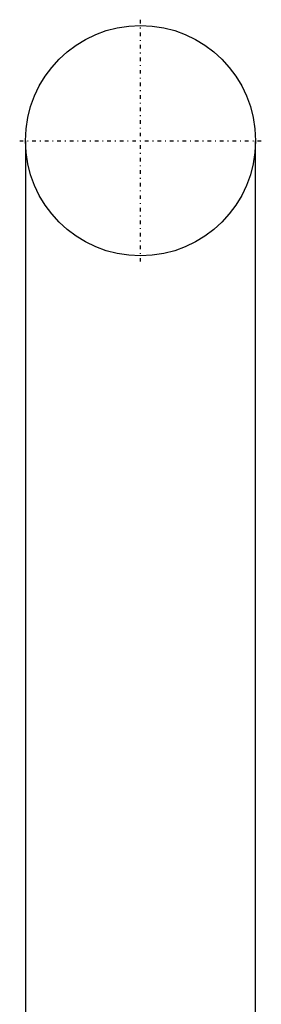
# Model space of a CAD drawing. Extents: x -70 to 72, y -1 to 596.
# Tile 13 of 13: x -15 to 15, y 474 to 596. Entities that reach past the tile are written whole.
import ezdxf

# ---------------------------------------------------------------- set-up
doc = ezdxf.new("R2010")
doc.units = 0
doc.linetypes.add('CENTER', pattern=[1.5, 0.45, -0.5, 0.05, -0.5])
doc.layers.add('AM_0', color=7, linetype='CONTINUOUS')
doc.layers.add('AM_7', color=7, linetype='CENTER')

msp = doc.modelspace()

# ---------------------------------------------------------------- linework, layer by layer
at = {"layer": 'AM_0', "color": 7, "linetype": 'CONTINUOUS'}
for p, q in [((-14.25, 580.75), (-14.25, 451.2)), ((14.25, 451.2), (14.25, 580.75))]:
    msp.add_line(p, q, dxfattribs=at)
msp.add_circle((0, 580.75), 14.25, dxfattribs=at)
at = {"layer": 'AM_7', "color": 4, "linetype": 'CENTER'}
for p, q in [((0, 565.79), (0, 595.71)), ((-14.96, 580.75), (14.96, 580.75))]:
    msp.add_line(p, q, dxfattribs=at)

doc.saveas('drawing.dxf')
